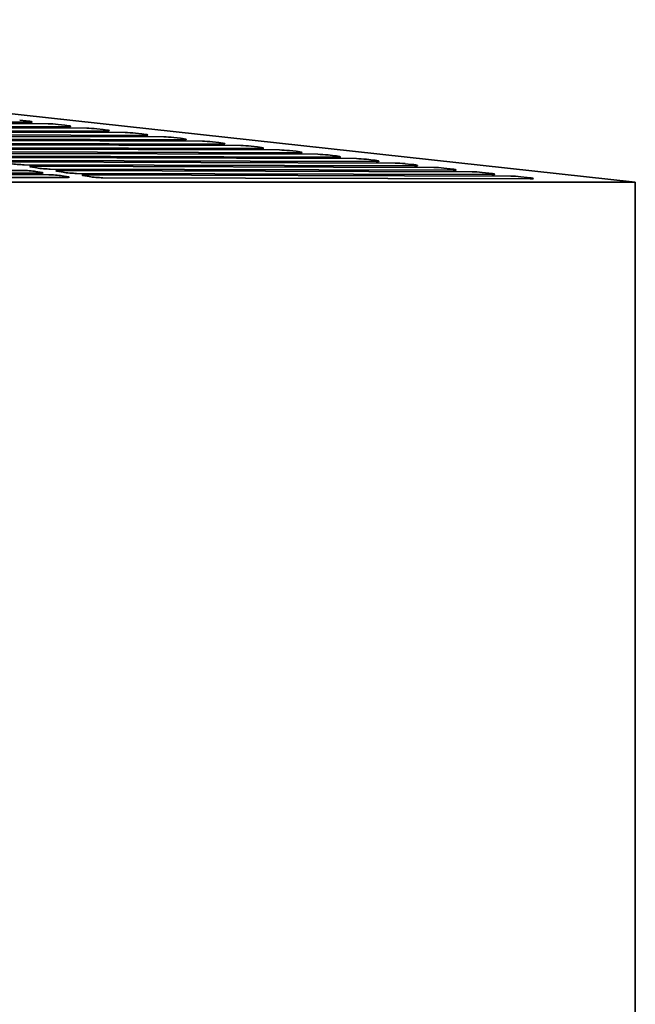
# Model space of a CAD drawing. Header units: millimetres. Extents: x 280 to 1400, y 278 to 909.
# Tile 11 of 11: x 1206 to 1400, y 594 to 905. Entities that reach past the tile are written whole.
import ezdxf

# ---------------------------------------------------------------- set-up
doc = ezdxf.new("R2010")
doc.units = ezdxf.units.MM
doc.header["$LTSCALE"] = 4
doc.layers.add('Krawędzie widoczne(ISO)', color=7, linetype='Continuous', lineweight=35, true_color=0x262659)

msp = doc.modelspace()

# ---------------------------------------------------------------- linework, layer by layer
at = {"layer": 'Krawędzie widoczne(ISO)'}
for p, q in [((932.76, 904.81), (1400.5, 853.5)), ((1209.24, 872.42), (1124.93, 872.66)), ((1127.69, 872.21), (1215.24, 871.95)), ((1221.4, 871.04), (1133.21, 871.3)), ((1135.96, 870.84), (1227.41, 870.58)), ((1206.26, 873.12), (1208.29, 872.89)), ((1218.43, 871.75), (1220.45, 871.52)), ((1230.59, 870.37), (1232.62, 870.14)), ((1233.57, 869.66), (1141.48, 869.93)), ((1144.23, 869.48), (1239.57, 869.2)), ((1245.74, 868.29), (1149.75, 868.57)), ((1152.51, 868.11), (1251.74, 867.82)), ((1257.91, 866.91), (1158.02, 867.2)), ((1242.76, 868.99), (1244.79, 868.76)), ((1254.93, 867.62), (1256.96, 867.39)), ((1160.78, 866.75), (1263.91, 866.45)), ((1270.07, 865.53), (1166.29, 865.84)), ((1169.05, 865.38), (1276.08, 865.07)), ((1282.24, 864.16), (1174.56, 864.47)), ((1267.1, 866.24), (1269.12, 866.01)), ((1279.26, 864.86), (1281.29, 864.63)), ((1177.32, 864.02), (1288.24, 863.69)), ((1294.41, 862.78), (1182.83, 863.11)), ((1185.57, 862.66), (1300.38, 862.32)), ((1306.54, 861.41), (1191.08, 861.75)), ((1193.84, 861.29), (1312.54, 860.94)), ((1291.43, 863.49), (1293.46, 863.26)), ((1303.56, 862.11), (1305.59, 861.88)), ((1318.71, 860.03), (1199.35, 860.38)), ((1202.11, 859.93), (1324.71, 859.57)), ((1330.87, 858.66), (1207.63, 859.02)), ((1211.67, 858), (1210.29, 858.23)), ((1210.38, 858.56), (1336.88, 858.19)), ((1315.73, 860.74), (1317.76, 860.51)), ((1327.9, 859.36), (1329.93, 859.13)), ((1340.07, 857.98), (1342.09, 857.75)), ((1076.74, 857.61), (1207.13, 857.23)), ((1081.12, 856.26), (1215.41, 855.86)), ((1212.65, 856.32), (1081.61, 856.7)), ((1220.92, 854.95), (1085.98, 855.35)), ((1211.36, 856.88), (1212.74, 856.65)), ((1343.04, 857.28), (1215.9, 857.65)), ((1219.94, 856.63), (1218.56, 856.86)), ((1218.65, 857.2), (1349.05, 856.81)), ((1219.63, 855.52), (1221.01, 855.29)), ((1355.21, 855.9), (1224.17, 856.29)), ((1228.21, 855.27), (1226.83, 855.5)), ((1226.93, 855.83), (1361.21, 855.44)), ((1367.38, 854.53), (1232.44, 854.92)), ((1352.23, 856.61), (1354.26, 856.38)), ((1364.4, 855.23), (1366.43, 855)), ((1400.5, 853.5), (1072.17, 853.5)), ((1400.5, 471.5), (1400.5, 853.5))]:
    msp.add_line(p, q, dxfattribs=at)
for centre, major_axis, start_param, end_param in [((1207.17, 872.76), (2.99, -0.24), 5.48252, 7.476916), ((1217.31, 871.61), (2.99, -0.24), 1.193731, 2.340928), ((1219.34, 871.38), (2.99, -0.24), 5.48252, 7.476916), ((1229.48, 870.23), (2.99, -0.24), 1.193731, 2.340928), ((1231.5, 870), (2.99, -0.24), 5.48252, 7.476916), ((1241.64, 868.86), (2.99, -0.24), 1.193731, 2.340928), ((1243.67, 868.63), (2.99, -0.24), 5.48252, 7.476916), ((1253.81, 867.48), (2.99, -0.24), 1.193731, 2.340928), ((1255.84, 867.25), (2.99, -0.24), 5.48252, 7.476916), ((1265.98, 866.1), (2.99, -0.24), 1.193731, 2.340928), ((1268, 865.88), (2.99, -0.24), 5.48252, 7.476916), ((1278.14, 864.73), (2.99, -0.24), 1.193731, 2.340928), ((1280.17, 864.5), (2.99, -0.24), 5.48252, 7.476916), ((1290.31, 863.35), (2.99, -0.24), 1.193731, 2.340928), ((1292.34, 863.12), (2.99, -0.24), 5.48252, 7.476916), ((1302.44, 861.98), (2.99, -0.24), 1.193731, 2.340928), ((1304.47, 861.75), (2.99, -0.24), 5.48252, 7.476916), ((1314.61, 860.6), (2.99, -0.24), 1.193731, 2.340928), ((1205.56, 859.36), (-2.99, 0.24), 0.770131, 2.340928), ((1212.45, 858.22), (-2.99, 0.24), 5.48252, 7.053316), ((1213.83, 857.99), (-2.99, 0.24), 0.770131, 2.340928), ((1316.64, 860.37), (2.99, -0.24), 5.48252, 7.476916), ((1326.78, 859.23), (2.99, -0.24), 1.193731, 2.340928), ((1328.81, 859), (2.99, -0.24), 5.48252, 7.476916), ((1338.95, 857.85), (2.99, -0.24), 1.193731, 2.340928), ((1209.2, 856.89), (2.99, -0.24), 0.770131, 2.340928), ((1210.58, 856.66), (2.99, -0.24), 5.48252, 7.053316), ((1217.47, 855.52), (2.99, -0.24), 0.770131, 2.340928), ((1220.72, 856.85), (-2.99, 0.24), 5.48252, 7.053316), ((1222.1, 856.63), (-2.99, 0.24), 0.770131, 2.340928), ((1218.85, 855.3), (2.99, -0.24), 5.48252, 7.053316), ((1228.99, 855.49), (-2.99, 0.24), 5.48252, 7.053316), ((1230.37, 855.26), (-2.99, 0.24), 0.770131, 2.340928), ((1340.97, 857.62), (2.99, -0.24), 5.48252, 7.476916), ((1351.11, 856.47), (2.99, -0.24), 1.193731, 2.340928), ((1353.14, 856.24), (2.99, -0.24), 5.48252, 7.476916), ((1363.28, 855.1), (2.99, -0.24), 1.193731, 2.340928), ((1365.31, 854.87), (2.99, -0.24), 5.48252, 7.476916)]:
    msp.add_ellipse(centre, major_axis=major_axis, ratio=0.080452, start_param=start_param, end_param=end_param, dxfattribs=at)

doc.saveas('drawing.dxf')
